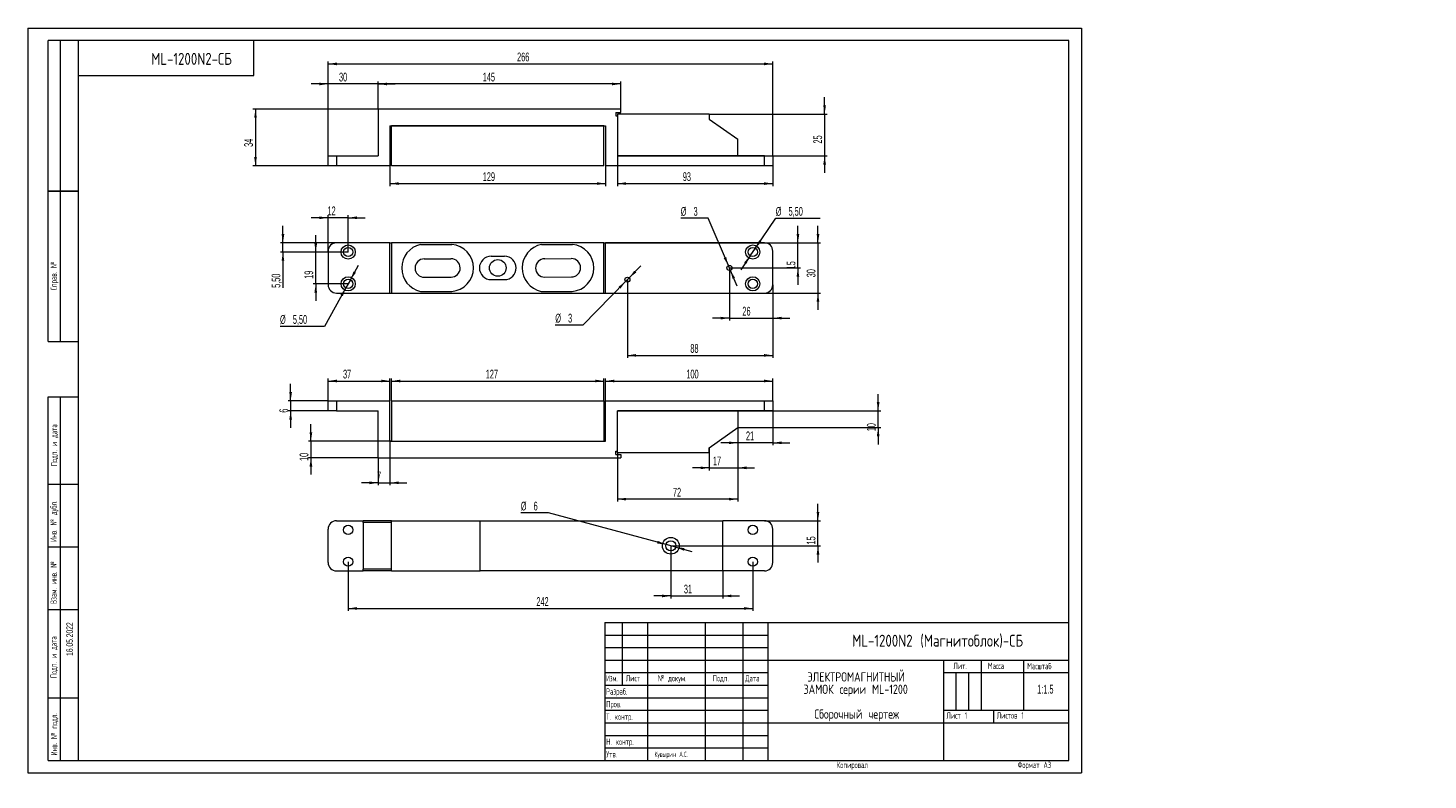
# Model space of a CAD drawing. Header units: millimetres. Extents: x 0 to 558, y -3 to 297.
import ezdxf

# ---------------------------------------------------------------- set-up
doc = ezdxf.new("R2010")
doc.units = ezdxf.units.MM
doc.layers.add('ОСЕВЫЕ', color=7, linetype='Continuous')
doc.styles.add('SLDTEXTSTYLE0', font='TXT', dxfattribs={"width": 0.605})
doc.styles.add('SLDTEXTSTYLE1', font='TXT', dxfattribs={"width": 0.605, "bigfont": 'bigfont'})
doc.styles.add('SLDTEXTSTYLE2', font='TXT', dxfattribs={"width": 0.55152, "bigfont": 'bigfont'})
doc.styles.add('SLDTEXTSTYLE3', font='TXT', dxfattribs={"width": 0.75, "bigfont": 'bigfont'})
doc.styles.add('SLDTEXTSTYLE4', font='TXT', dxfattribs={"width": 0.604971})
doc.dimstyles.new('SLDDIMSTYLE0', dxfattribs={"dimtxt": 3.5, "dimasz": 3.5, "dimexe": 0, "dimexo": 0.0625, "dimgap": 0.875, "dimtad": 2, "dimlfac": 1.5, "dimrnd": 1e-09, "dimzin": 12, "dimdsep": 46, "dimtxsty": 'SLDTEXTSTYLE0', "dimsah": 1, "dimcen": 0.09, "dimadec": 0, "dimazin": 3, "dimtfac": 1, "dimtdec": 3, "dimtmove": 0, "dimatfit": 0, "dimfxl": 0, "dimfrac": 2, "dimtolj": 1, "dimtzin": 12, "dimarcsym": 0})
doc.dimstyles.new('SLDDIMSTYLE1', dxfattribs={"dimtxt": 3.5, "dimasz": 3.5, "dimexe": 0, "dimexo": 0.0625, "dimgap": 0.875, "dimtad": 0, "dimtih": 1, "dimtoh": 1, "dimlfac": 1.5, "dimrnd": 1e-09, "dimzin": 12, "dimdsep": 46, "dimtxsty": 'SLDTEXTSTYLE0', "dimsah": 1, "dimcen": 0, "dimadec": 0, "dimazin": 3, "dimtfac": 1, "dimtdec": 3, "dimtmove": 0, "dimatfit": 3, "dimfxl": 0, "dimfrac": 2, "dimtolj": 1, "dimtzin": 12, "dimarcsym": 0})
doc.dimstyles.new('SLDDIMSTYLE2', dxfattribs={"dimtxt": 3.5, "dimasz": 3.5, "dimexe": 0, "dimexo": 0.0625, "dimgap": 0.875, "dimtad": 2, "dimlfac": 1.5, "dimrnd": 1e-09, "dimzin": 12, "dimdsep": 46, "dimtxsty": 'SLDTEXTSTYLE0', "dimsah": 1, "dimcen": 0.09, "dimadec": 0, "dimazin": 3, "dimtfac": 1, "dimtdec": 3, "dimtofl": 0, "dimtmove": 0, "dimatfit": 3, "dimfxl": 0, "dimfrac": 2, "dimtolj": 1, "dimtzin": 12, "dimarcsym": 0})

# ---------------------------------------------------------------- blocks, each defined once
blk = doc.blocks.new('SW_NOTE_0')
at = {"color": 0, "linetype": 'Continuous', "lineweight": 0, "attachment_point": 2, "style": 'SLDTEXTSTYLE3'}
for s, insert, char_height in [('\\M+1845E\\M+1844C\\M+18445\\M+1844B\\M+18453\\M+18451\\M+1844F\\M+1844D\\M+18440\\M+18443\\M+1844E\\M+18449\\M+18453\\M+1844E\\M+1845C\\M+1844A', (25.87, 4.77), 3.70417), ('\\M+18448\\M+18440\\M+1844D\\M+1844F\\M+1844B \\M+18483\\M+18475\\M+18482\\M+18479\\M+18479 ML-1200', (25.7, -0.16), 3.7042), ('\\M+18452\\M+18471\\M+18480\\M+18482\\M+18480\\M+18489\\M+1847E\\M+1848D\\M+1847A \\M+18489\\M+18475\\M+18482\\M+18484\\M+18475\\M+18477', (26.1, -10.04), 3.70417)]:
    blk.add_mtext(s, dxfattribs=dict(at, insert=insert, char_height=char_height))
blk = doc.blocks.new('_D')
at = {"color": 7, "linetype": 'Continuous', "lineweight": 0}
for p, q in [((119.65, 221.34), (112.92, 221.34)), ((119.65, 208.02), (119.65, 222.34)), ((127.65, 221.34), (119.65, 221.34)), ((127.65, 207.69), (127.65, 222.34)), ((127.65, 221.34), (134.39, 221.34))]:
    blk.add_line(p, q, dxfattribs=at)
for points in [[(119.65, 221.34), (116.15, 221.88), (116.15, 220.8)], [(127.65, 221.34), (131.15, 220.8), (131.15, 221.88)]]:
    blk.add_solid(points, dxfattribs=at)
at = {"color": 7, "linetype": 'Continuous', "lineweight": 0, "insert": (119.42, 225.85, -11.27), "char_height": 3.5, "attachment_point": 1, "style": 'SLDTEXTSTYLE0'}
blk.add_mtext('12', dxfattribs=at)
blk = doc.blocks.new('_D_1')
at = {"color": 7, "linetype": 'Continuous', "lineweight": 0}
for p, q in [((101.65, 211.34), (101.65, 218.07)), ((122.98, 211.34), (100.65, 211.34)), ((127.64, 207.68), (100.65, 207.68)), ((101.65, 207.68), (101.65, 211.34)), ((101.65, 207.68), (101.65, 193.4))]:
    blk.add_line(p, q, dxfattribs=at)
for points in [[(101.65, 211.34), (102.19, 214.84), (101.12, 214.84)], [(101.65, 207.68), (101.12, 204.18), (102.19, 204.18)]]:
    blk.add_solid(points, dxfattribs=at)
at = {"color": 7, "linetype": 'Continuous', "lineweight": 0, "insert": (97.14, 193.4, -11.27), "char_height": 3.5, "attachment_point": 1, "rotation": 90, "style": 'SLDTEXTSTYLE0'}
blk.add_mtext('5,50', dxfattribs=at)
blk = doc.blocks.new('_D_2')
at = {"color": 7, "linetype": 'Continuous', "lineweight": 0}
for p, q in [((114.73, 207.68), (114.73, 214.41)), ((127.64, 207.68), (113.73, 207.68)), ((114.73, 195.01), (114.73, 207.68)), ((127.64, 195.01), (113.73, 195.01)), ((114.73, 195.01), (114.73, 188.28))]:
    blk.add_line(p, q, dxfattribs=at)
for points in [[(114.73, 207.68), (115.27, 211.18), (114.19, 211.18)], [(114.73, 195.01), (114.19, 191.51), (115.27, 191.51)]]:
    blk.add_solid(points, dxfattribs=at)
at = {"color": 7, "linetype": 'Continuous', "lineweight": 0, "insert": (110.22, 197, -11.27), "char_height": 3.5, "attachment_point": 1, "rotation": 90, "style": 'SLDTEXTSTYLE0'}
blk.add_mtext('19', dxfattribs=at)
blk = doc.blocks.new('_D_3')
at = {"color": 7, "linetype": 'Continuous', "lineweight": 0}
for p, q in [((314.99, 211.34), (314.99, 218.07)), ((229.67, 211.34), (315.99, 211.34)), ((314.99, 211.34), (314.99, 191.34)), ((229.67, 191.34), (315.99, 191.34)), ((314.99, 191.34), (314.99, 184.61))]:
    blk.add_line(p, q, dxfattribs=at)
for points in [[(314.99, 211.34), (315.53, 214.84), (314.45, 214.84)], [(314.99, 191.34), (314.45, 187.84), (315.53, 187.84)]]:
    blk.add_solid(points, dxfattribs=at)
at = {"color": 7, "linetype": 'Continuous', "lineweight": 0, "insert": (310.48, 197.61, -11.27), "char_height": 3.5, "attachment_point": 1, "rotation": 90, "style": 'SLDTEXTSTYLE0'}
blk.add_mtext('30', dxfattribs=at)
blk = doc.blocks.new('_D_4')
at = {"color": 7, "linetype": 'Continuous', "lineweight": 0}
for p, q in [((128.55, 196.61), (131.83, 202.48)), ((128.55, 196.61), (126.76, 193.41)), ((126.76, 193.41), (118.16, 178.03)), ((118.16, 178.03), (100.49, 178.03))]:
    blk.add_line(p, q, dxfattribs=at)
for points in [[(128.55, 196.61), (130.73, 199.4), (129.79, 199.93)], [(126.76, 193.41), (124.58, 190.62), (125.52, 190.09)]]:
    blk.add_solid(points, dxfattribs=at)
at = {"color": 7, "linetype": 'Continuous', "lineweight": 0, "char_height": 3.5, "attachment_point": 1, "style": 'SLDTEXTSTYLE0'}
for s, insert in [('%%c', (100.49, 182.54, -11.27)), ('5,50', (105.6, 182.55, -11.27))]:
    blk.add_mtext(s, dxfattribs=dict(at, insert=insert))
blk = doc.blocks.new('_D_5')
at = {"color": 7, "linetype": 'Continuous', "lineweight": 0}
for p, q in [((279.65, 201.33), (279.65, 180.34)), ((296.99, 194.67), (296.99, 180.34)), ((279.65, 181.34), (272.92, 181.34)), ((279.65, 181.34), (296.99, 181.34)), ((296.99, 181.34), (303.72, 181.34))]:
    blk.add_line(p, q, dxfattribs=at)
for points in [[(279.65, 181.34), (276.15, 181.88), (276.15, 180.8)], [(296.99, 181.34), (300.49, 180.8), (300.49, 181.88)]]:
    blk.add_solid(points, dxfattribs=at)
at = {"color": 7, "linetype": 'Continuous', "lineweight": 0, "insert": (284.85, 185.85, -11.27), "char_height": 3.5, "attachment_point": 1, "style": 'SLDTEXTSTYLE0'}
blk.add_mtext('26', dxfattribs=at)
blk = doc.blocks.new('_D_6')
at = {"color": 7, "linetype": 'Continuous', "lineweight": 0}
for p, q in [((306.99, 211.34), (306.99, 218.07)), ((293.66, 211.34), (307.99, 211.34)), ((306.99, 201.34), (306.99, 211.34)), ((279.66, 201.34), (307.99, 201.34)), ((306.99, 201.34), (306.99, 194.61))]:
    blk.add_line(p, q, dxfattribs=at)
for points in [[(306.99, 211.34), (307.53, 214.84), (306.45, 214.84)], [(306.99, 201.34), (306.45, 197.84), (307.53, 197.84)]]:
    blk.add_solid(points, dxfattribs=at)
at = {"color": 7, "linetype": 'Continuous', "lineweight": 0, "insert": (302.48, 200.78, -11.27), "char_height": 3.5, "attachment_point": 1, "rotation": 90, "style": 'SLDTEXTSTYLE0'}
blk.add_mtext('15', dxfattribs=at)
blk = doc.blocks.new('_D_7')
at = {"color": 7, "linetype": 'Continuous', "lineweight": 0}
for p, q in [((290.02, 209.19), (298.15, 221.13)), ((298.15, 221.13), (315.82, 221.13)), ((287.96, 206.16), (290.02, 209.19)), ((287.96, 206.16), (284.17, 200.6))]:
    blk.add_line(p, q, dxfattribs=at)
for points in [[(290.02, 209.19), (292.44, 211.78), (291.55, 212.39)], [(287.96, 206.16), (285.54, 203.57), (286.43, 202.96)]]:
    blk.add_solid(points, dxfattribs=at)
at = {"color": 7, "linetype": 'Continuous', "lineweight": 0, "char_height": 3.5, "attachment_point": 1, "style": 'SLDTEXTSTYLE0'}
for s, insert in [('%%c', (298.15, 225.64, -11.27)), ('5,50', (303.26, 225.65, -11.27))]:
    blk.add_mtext(s, dxfattribs=dict(at, insert=insert))
blk = doc.blocks.new('_D_8')
at = {"color": 7, "linetype": 'Continuous', "lineweight": 0}
for p, q in [((271.26, 221.13), (260.27, 221.13)), ((279.26, 202.26), (271.26, 221.13)), ((280.04, 200.42), (279.26, 202.26)), ((280.04, 200.42), (282.67, 194.23))]:
    blk.add_line(p, q, dxfattribs=at)
for points in [[(279.26, 202.26), (278.39, 205.69), (277.4, 205.27)], [(280.04, 200.42), (280.92, 196.99), (281.91, 197.41)]]:
    blk.add_solid(points, dxfattribs=at)
at = {"color": 7, "linetype": 'Continuous', "lineweight": 0, "char_height": 3.5, "attachment_point": 1, "style": 'SLDTEXTSTYLE0'}
for s, insert in [('%%c', (260.27, 225.64, -11.27)), ('3', (265.38, 225.65, -11.27))]:
    blk.add_mtext(s, dxfattribs=dict(at, insert=insert))
blk = doc.blocks.new('_D_9')
at = {"color": 7, "linetype": 'Continuous', "lineweight": 0}
for p, q in [((238.99, 196.67), (238.99, 165.49)), ((296.99, 194.67), (296.99, 165.49)), ((238.99, 166.49), (296.99, 166.49))]:
    blk.add_line(p, q, dxfattribs=at)
for points in [[(238.99, 166.49), (242.49, 165.95), (242.49, 167.02)], [(296.99, 166.49), (293.49, 167.02), (293.49, 165.95)]]:
    blk.add_solid(points, dxfattribs=at)
at = {"color": 7, "linetype": 'Continuous', "lineweight": 0, "insert": (264.1, 171, -11.27), "char_height": 3.5, "attachment_point": 1, "style": 'SLDTEXTSTYLE0'}
blk.add_mtext('88', dxfattribs=at)
blk = doc.blocks.new('_D_10')
at = {"color": 7, "linetype": 'Continuous', "lineweight": 0}
for p, q in [((239.69, 197.39), (244.4, 202.19)), ((238.29, 195.96), (221.23, 178.57)), ((239.69, 197.39), (238.29, 195.96)), ((221.23, 178.57), (210.25, 178.57))]:
    blk.add_line(p, q, dxfattribs=at)
for points in [[(238.29, 195.96), (235.45, 193.84), (236.22, 193.09)], [(239.69, 197.39), (242.52, 199.51), (241.75, 200.26)]]:
    blk.add_solid(points, dxfattribs=at)
at = {"color": 7, "linetype": 'Continuous', "lineweight": 0, "char_height": 3.5, "attachment_point": 1, "style": 'SLDTEXTSTYLE0'}
for s, insert in [('%%c', (210.25, 183.08, -11.27)), ('3', (215.35, 183.09, -11.27))]:
    blk.add_mtext(s, dxfattribs=dict(at, insert=insert))
blk = doc.blocks.new('_D_11')
at = {"color": 7, "linetype": 'Continuous', "lineweight": 0}
for p, q in [((119.65, 246.04), (119.65, 283.69)), ((119.65, 282.69), (296.99, 282.69)), ((296.99, 246.04), (296.99, 283.69))]:
    blk.add_line(p, q, dxfattribs=at)
for points in [[(119.65, 282.69), (123.15, 282.15), (123.15, 283.23)], [(296.99, 282.69), (293.49, 283.23), (293.49, 282.15)]]:
    blk.add_solid(points, dxfattribs=at)
at = {"color": 7, "linetype": 'Continuous', "lineweight": 0, "insert": (195.02, 287.2, 0.31), "char_height": 3.5, "attachment_point": 1, "style": 'SLDTEXTSTYLE0'}
blk.add_mtext('266', dxfattribs=at)
blk = doc.blocks.new('_D_12')
at = {"color": 7, "linetype": 'Continuous', "lineweight": 0}
for p, q in [((119.65, 274.69), (112.92, 274.69)), ((119.65, 246.04), (119.65, 275.69)), ((139.65, 274.69), (119.65, 274.69)), ((139.65, 264.7), (139.65, 275.69)), ((139.65, 274.69), (146.39, 274.69))]:
    blk.add_line(p, q, dxfattribs=at)
for points in [[(119.65, 274.69), (116.15, 275.23), (116.15, 274.15)], [(139.65, 274.69), (143.15, 274.15), (143.15, 275.23)]]:
    blk.add_solid(points, dxfattribs=at)
at = {"color": 7, "linetype": 'Continuous', "lineweight": 0, "insert": (124.01, 279.2, 0.31), "char_height": 3.5, "attachment_point": 1, "style": 'SLDTEXTSTYLE0'}
blk.add_mtext('30', dxfattribs=at)
blk = doc.blocks.new('_D_13')
at = {"color": 7, "linetype": 'Continuous', "lineweight": 0}
for p, q in [((139.65, 264.7), (139.65, 275.69)), ((236.32, 274.69), (139.65, 274.69)), ((236.32, 264.7), (236.32, 275.69))]:
    blk.add_line(p, q, dxfattribs=at)
for points in [[(139.65, 274.69), (143.15, 274.15), (143.15, 275.23)], [(236.32, 274.69), (232.82, 275.23), (232.82, 274.15)]]:
    blk.add_solid(points, dxfattribs=at)
at = {"color": 7, "linetype": 'Continuous', "lineweight": 0, "insert": (181.33, 279.2, 0.31), "char_height": 3.5, "attachment_point": 1, "style": 'SLDTEXTSTYLE0'}
blk.add_mtext('145', dxfattribs=at)
blk = doc.blocks.new('_D_14')
at = {"color": 7, "linetype": 'Continuous', "lineweight": 0}
for p, q in [((234.99, 246.02), (234.99, 233.97)), ((296.99, 242.02), (296.99, 233.97)), ((234.99, 234.97), (296.99, 234.97))]:
    blk.add_line(p, q, dxfattribs=at)
for points in [[(234.99, 234.97), (238.49, 234.44), (238.49, 235.51)], [(296.99, 234.97), (293.49, 235.51), (293.49, 234.44)]]:
    blk.add_solid(points, dxfattribs=at)
at = {"color": 7, "linetype": 'Continuous', "lineweight": 0, "insert": (261.09, 239.49, 0.31), "char_height": 3.5, "attachment_point": 1, "style": 'SLDTEXTSTYLE0'}
blk.add_mtext('93', dxfattribs=at)
blk = doc.blocks.new('_D_15')
at = {"color": 7, "linetype": 'Continuous', "lineweight": 0}
for p, q in [((317.63, 262.69), (317.63, 269.42)), ((271.66, 262.69), (318.63, 262.69)), ((317.63, 262.69), (317.63, 246.03)), ((283, 246.03), (318.63, 246.03)), ((317.63, 246.03), (317.63, 239.3))]:
    blk.add_line(p, q, dxfattribs=at)
for points in [[(317.63, 262.69), (318.17, 266.19), (317.09, 266.19)], [(317.63, 246.03), (317.09, 242.53), (318.17, 242.53)]]:
    blk.add_solid(points, dxfattribs=at)
at = {"color": 7, "linetype": 'Continuous', "lineweight": 0, "insert": (313.12, 250.93, 0.31), "char_height": 3.5, "attachment_point": 1, "rotation": 90, "style": 'SLDTEXTSTYLE0'}
blk.add_mtext('25', dxfattribs=at)
blk = doc.blocks.new('_D_16')
at = {"color": 7, "linetype": 'Continuous', "lineweight": 0}
for p, q in [((144.32, 242.02), (144.32, 233.97)), ((230.32, 242.02), (230.32, 233.97)), ((144.32, 234.97), (230.32, 234.97))]:
    blk.add_line(p, q, dxfattribs=at)
for points in [[(144.32, 234.97), (147.82, 234.44), (147.82, 235.51)], [(230.32, 234.97), (226.82, 235.51), (226.82, 234.44)]]:
    blk.add_solid(points, dxfattribs=at)
at = {"color": 7, "linetype": 'Continuous', "lineweight": 0, "insert": (181.33, 239.49, 0.31), "char_height": 3.5, "attachment_point": 1, "style": 'SLDTEXTSTYLE0'}
blk.add_mtext('129', dxfattribs=at)
blk = doc.blocks.new('_D_17')
at = {"color": 7, "linetype": 'Continuous', "lineweight": 0}
for p, q in [((139.64, 264.69), (89.71, 264.69)), ((90.71, 264.69), (90.71, 242.03)), ((119.64, 242.03), (89.71, 242.03))]:
    blk.add_line(p, q, dxfattribs=at)
for points in [[(90.71, 264.69), (90.17, 261.19), (91.25, 261.19)], [(90.71, 242.03), (91.25, 245.53), (90.17, 245.53)]]:
    blk.add_solid(points, dxfattribs=at)
at = {"color": 7, "linetype": 'Continuous', "lineweight": 0, "insert": (86.2, 249.6, 0.31), "char_height": 3.5, "attachment_point": 1, "rotation": 90, "style": 'SLDTEXTSTYLE0'}
blk.add_mtext('34', dxfattribs=at)
blk = doc.blocks.new('_D_18')
at = {"color": 7, "linetype": 'Continuous', "lineweight": 0}
for p, q in [((104.72, 148.35), (104.72, 155.08)), ((119.64, 148.35), (103.72, 148.35)), ((104.72, 148.35), (104.72, 144.35)), ((119.64, 144.35), (103.72, 144.35)), ((104.72, 144.35), (104.72, 137.61))]:
    blk.add_line(p, q, dxfattribs=at)
for points in [[(104.72, 148.35), (105.26, 151.85), (104.18, 151.85)], [(104.72, 144.35), (104.18, 140.85), (105.26, 140.85)]]:
    blk.add_solid(points, dxfattribs=at)
at = {"color": 7, "linetype": 'Continuous', "lineweight": 0, "insert": (100.21, 143.65, -0.18), "char_height": 3.5, "attachment_point": 1, "rotation": 90, "style": 'SLDTEXTSTYLE0'}
blk.add_mtext('6', dxfattribs=at)
blk = doc.blocks.new('_D_19')
at = {"color": 7, "linetype": 'Continuous', "lineweight": 0}
for p, q in [((144.32, 132.34), (144.32, 114.68)), ((139.65, 125.67), (139.65, 114.68)), ((139.65, 115.68), (132.92, 115.68)), ((139.65, 115.68), (144.32, 115.68)), ((144.32, 115.68), (151.05, 115.68))]:
    blk.add_line(p, q, dxfattribs=at)
for points in [[(139.65, 115.68), (136.15, 116.22), (136.15, 115.14)], [(144.32, 115.68), (147.82, 115.14), (147.82, 116.22)]]:
    blk.add_solid(points, dxfattribs=at)
at = {"color": 7, "linetype": 'Continuous', "lineweight": 0, "insert": (139.19, 120.19, -0.18), "char_height": 3.5, "attachment_point": 1, "style": 'SLDTEXTSTYLE0'}
blk.add_mtext('7', dxfattribs=at)
blk = doc.blocks.new('_D_20')
at = {"color": 7, "linetype": 'Continuous', "lineweight": 0}
for p, q in [((112.81, 132.35), (112.81, 139.08)), ((144.98, 132.35), (111.81, 132.35)), ((112.81, 132.35), (112.81, 125.68)), ((139.64, 125.68), (111.81, 125.68)), ((112.81, 125.68), (112.81, 118.95))]:
    blk.add_line(p, q, dxfattribs=at)
for points in [[(112.81, 132.35), (113.35, 135.85), (112.27, 135.85)], [(112.81, 125.68), (112.27, 122.18), (113.35, 122.18)]]:
    blk.add_solid(points, dxfattribs=at)
at = {"color": 7, "linetype": 'Continuous', "lineweight": 0, "insert": (108.3, 124.39, -0.18), "char_height": 3.5, "attachment_point": 1, "rotation": 90, "style": 'SLDTEXTSTYLE0'}
blk.add_mtext('10', dxfattribs=at)
blk = doc.blocks.new('_D_21')
at = {"color": 7, "linetype": 'Continuous', "lineweight": 0}
for p, q in [((144.99, 148.36), (144.99, 157.27)), ((229.66, 148.36), (229.66, 157.27)), ((144.99, 156.27), (229.66, 156.27))]:
    blk.add_line(p, q, dxfattribs=at)
for points in [[(144.99, 156.27), (148.49, 155.73), (148.49, 156.81)], [(229.66, 156.27), (226.16, 156.81), (226.16, 155.73)]]:
    blk.add_solid(points, dxfattribs=at)
at = {"color": 7, "linetype": 'Continuous', "lineweight": 0, "insert": (182.53, 160.78, -0.18), "char_height": 3.5, "attachment_point": 1, "style": 'SLDTEXTSTYLE0'}
blk.add_mtext('127', dxfattribs=at)
blk = doc.blocks.new('_D_22')
at = {"color": 7, "linetype": 'Continuous', "lineweight": 0}
for p, q in [((282.99, 137.67), (282.99, 108.17)), ((234.99, 127.67), (234.99, 108.17)), ((282.99, 109.17), (234.99, 109.17))]:
    blk.add_line(p, q, dxfattribs=at)
for points in [[(234.99, 109.17), (238.49, 108.63), (238.49, 109.71)], [(282.99, 109.17), (279.49, 109.71), (279.49, 108.63)]]:
    blk.add_solid(points, dxfattribs=at)
at = {"color": 7, "linetype": 'Continuous', "lineweight": 0, "insert": (257.17, 113.68, -0.18), "char_height": 3.5, "attachment_point": 1, "style": 'SLDTEXTSTYLE0'}
blk.add_mtext('72', dxfattribs=at)
blk = doc.blocks.new('_D_23')
at = {"color": 7, "linetype": 'Continuous', "lineweight": 0}
for p, q in [((338.99, 144.35), (338.99, 151.08)), ((283, 144.35), (339.99, 144.35)), ((338.99, 137.68), (338.99, 144.35)), ((283, 137.68), (339.99, 137.68)), ((338.99, 137.68), (338.99, 130.95))]:
    blk.add_line(p, q, dxfattribs=at)
for points in [[(338.99, 144.35), (339.53, 147.85), (338.45, 147.85)], [(338.99, 137.68), (338.45, 134.18), (339.53, 134.18)]]:
    blk.add_solid(points, dxfattribs=at)
at = {"color": 7, "linetype": 'Continuous', "lineweight": 0, "insert": (334.48, 136.22, -0.18), "char_height": 3.5, "attachment_point": 1, "rotation": 90, "style": 'SLDTEXTSTYLE0'}
blk.add_mtext('10', dxfattribs=at)
blk = doc.blocks.new('_D_24')
at = {"color": 7, "linetype": 'Continuous', "lineweight": 0}
for p, q in [((282.99, 137.67), (282.99, 120.65)), ((271.65, 129.67), (271.65, 120.65)), ((271.65, 121.65), (264.92, 121.65)), ((271.65, 121.65), (282.99, 121.65)), ((282.99, 121.65), (289.72, 121.65))]:
    blk.add_line(p, q, dxfattribs=at)
for points in [[(271.65, 121.65), (268.15, 122.19), (268.15, 121.11)], [(282.99, 121.65), (286.49, 121.11), (286.49, 122.19)]]:
    blk.add_solid(points, dxfattribs=at)
at = {"color": 7, "linetype": 'Continuous', "lineweight": 0, "insert": (273.11, 126.16, -0.18), "char_height": 3.5, "attachment_point": 1, "style": 'SLDTEXTSTYLE0'}
blk.add_mtext('17', dxfattribs=at)
blk = doc.blocks.new('_D_25')
at = {"color": 7, "linetype": 'Continuous', "lineweight": 0}
for p, q in [((230.32, 148.36), (230.32, 157.27)), ((296.99, 148.36), (296.99, 157.27)), ((230.32, 156.27), (296.99, 156.27))]:
    blk.add_line(p, q, dxfattribs=at)
for points in [[(230.32, 156.27), (233.82, 155.73), (233.82, 156.81)], [(296.99, 156.27), (293.49, 156.81), (293.49, 155.73)]]:
    blk.add_solid(points, dxfattribs=at)
at = {"color": 7, "linetype": 'Continuous', "lineweight": 0, "insert": (262.51, 160.78, -0.18), "char_height": 3.5, "attachment_point": 1, "style": 'SLDTEXTSTYLE0'}
blk.add_mtext('100', dxfattribs=at)
blk = doc.blocks.new('_D_26')
at = {"color": 7, "linetype": 'Continuous', "lineweight": 0}
for p, q in [((119.65, 148.36), (119.65, 157.27)), ((144.32, 148.36), (144.32, 157.27)), ((119.65, 156.27), (144.32, 156.27))]:
    blk.add_line(p, q, dxfattribs=at)
for points in [[(119.65, 156.27), (123.15, 155.73), (123.15, 156.81)], [(144.32, 156.27), (140.82, 156.81), (140.82, 155.73)]]:
    blk.add_solid(points, dxfattribs=at)
at = {"color": 7, "linetype": 'Continuous', "lineweight": 0, "insert": (125.61, 160.78, -0.18), "char_height": 3.5, "attachment_point": 1, "style": 'SLDTEXTSTYLE0'}
blk.add_mtext('37', dxfattribs=at)
blk = doc.blocks.new('_D_27')
at = {"color": 7, "linetype": 'Continuous', "lineweight": 0}
for p, q in [((296.99, 144.34), (296.99, 130.63)), ((282.99, 137.67), (282.99, 130.63)), ((282.99, 131.63), (276.26, 131.63)), ((296.99, 131.63), (282.99, 131.63)), ((296.99, 131.63), (303.72, 131.63))]:
    blk.add_line(p, q, dxfattribs=at)
for points in [[(282.99, 131.63), (279.49, 132.16), (279.49, 131.09)], [(296.99, 131.63), (300.49, 131.09), (300.49, 132.16)]]:
    blk.add_solid(points, dxfattribs=at)
at = {"color": 7, "linetype": 'Continuous', "lineweight": 0, "insert": (286.27, 136.14, -0.18), "char_height": 3.5, "attachment_point": 1, "style": 'SLDTEXTSTYLE0'}
blk.add_mtext('21', dxfattribs=at)
blk = doc.blocks.new('_D_28')
at = {"color": 7, "linetype": 'Continuous', "lineweight": 0}
for p, q in [((256.32, 90.57), (256.32, 69.58)), ((276.99, 80.57), (276.99, 69.58)), ((256.32, 70.58), (249.59, 70.58)), ((256.32, 70.58), (276.99, 70.58)), ((276.99, 70.58), (283.72, 70.58))]:
    blk.add_line(p, q, dxfattribs=at)
for points in [[(256.32, 70.58), (252.82, 71.12), (252.82, 70.04)], [(276.99, 70.58), (280.49, 70.04), (280.49, 71.12)]]:
    blk.add_solid(points, dxfattribs=at)
at = {"color": 7, "linetype": 'Continuous', "lineweight": 0, "insert": (261.53, 75.09, 11.4), "char_height": 3.5, "attachment_point": 1, "style": 'SLDTEXTSTYLE0'}
blk.add_mtext('31', dxfattribs=at)
blk = doc.blocks.new('_D_29')
at = {"color": 7, "linetype": 'Continuous', "lineweight": 0}
for p, q in [((314.99, 100.58), (314.99, 107.31)), ((293.66, 100.58), (315.99, 100.58)), ((314.99, 90.58), (314.99, 100.58)), ((256.33, 90.58), (315.99, 90.58)), ((314.99, 90.58), (314.99, 83.85))]:
    blk.add_line(p, q, dxfattribs=at)
for points in [[(314.99, 100.58), (315.53, 104.08), (314.45, 104.08)], [(314.99, 90.58), (314.45, 87.08), (315.53, 87.08)]]:
    blk.add_solid(points, dxfattribs=at)
at = {"color": 7, "linetype": 'Continuous', "lineweight": 0, "insert": (310.48, 91.07, 11.4), "char_height": 3.5, "attachment_point": 1, "rotation": 90, "style": 'SLDTEXTSTYLE0'}
blk.add_mtext('15', dxfattribs=at)
blk = doc.blocks.new('_D_30')
at = {"color": 7, "linetype": 'Continuous', "lineweight": 0}
for p, q in [((207.49, 103.65), (196.5, 103.65)), ((254.39, 91.09), (207.49, 103.65)), ((258.25, 90.06), (254.39, 91.09)), ((258.25, 90.06), (264.75, 88.32))]:
    blk.add_line(p, q, dxfattribs=at)
for points in [[(254.39, 91.09), (251.15, 92.52), (250.87, 91.48)], [(258.25, 90.06), (261.49, 88.63), (261.77, 89.67)]]:
    blk.add_solid(points, dxfattribs=at)
at = {"color": 7, "linetype": 'Continuous', "lineweight": 0, "char_height": 3.5, "attachment_point": 1, "style": 'SLDTEXTSTYLE0'}
for s, insert in [('%%c', (196.5, 108.16, 11.4)), ('6', (201.61, 108.17, 11.4))]:
    blk.add_mtext(s, dxfattribs=dict(at, insert=insert))
blk = doc.blocks.new('_D_31')
at = {"color": 7, "linetype": 'Continuous', "lineweight": 0}
for p, q in [((127.65, 84.23), (127.65, 64.59)), ((288.99, 84.23), (288.99, 64.59)), ((127.65, 65.59), (288.99, 65.59))]:
    blk.add_line(p, q, dxfattribs=at)
for points in [[(127.65, 65.59), (131.15, 65.05), (131.15, 66.13)], [(288.99, 65.59), (285.49, 66.13), (285.49, 65.05)]]:
    blk.add_solid(points, dxfattribs=at)
at = {"color": 7, "linetype": 'Continuous', "lineweight": 0, "insert": (202.71, 70.1, 11.4), "char_height": 3.5, "attachment_point": 1, "style": 'SLDTEXTSTYLE0'}
blk.add_mtext('242', dxfattribs=at)

msp = doc.modelspace()

# ---------------------------------------------------------------- linework, layer by layer
at = {"color": 7, "linetype": 'Continuous', "lineweight": 15}
for p, q in [((8, 172), (8, 292)), ((20, 292), (8, 292)), ((8, 172), (8, 292)), ((13, 172), (13, 292)), ((13, 172), (13, 292)), ((20, 292), (20, 5)), ((415, 292), (20, 292)), ((20, 292), (20, 5)), ((90, 278), (90, 292)), ((415, 5), (415, 292)), ((20, 278), (90, 278)), ((139.6544, 264.693), (139.6544, 246.0263)), ((236.321, 264.693), (139.6544, 264.693)), ((234.321, 263.3597), (234.321, 262.0263)), ((234.321, 263.3597), (236.321, 263.3597)), ((234.9877, 262.693), (234.9877, 246.0263)), ((271.6544, 262.693), (234.9877, 262.693)), ((236.321, 263.3597), (236.321, 264.693)), ((271.6544, 262.693), (271.6544, 260.693)), ((144.321, 258.0263), (144.321, 242.0263)), ((144.321, 258.0263), (230.321, 258.0263)), ((229.6606, 258.0263), (144.994, 258.0263)), ((144.994, 242.0263), (144.994, 258.0263)), ((229.6606, 242.0263), (229.6606, 258.0263)), ((230.321, 258.0263), (230.321, 242.0263)), ((234.321, 262.0263), (234.9877, 262.0263)), ((234.9877, 262.0263), (234.9877, 246.0263)), ((271.6544, 260.693), (282.9877, 252.693)), ((282.9877, 246.0263), (282.9877, 252.693)), ((119.6544, 242.0263), (119.6544, 246.0263)), ((119.6544, 246.0263), (122.9877, 246.0263)), ((122.9877, 246.0263), (122.9877, 242.0263)), ((122.9877, 246.0263), (139.6544, 246.0263)), ((234.9877, 246.0263), (282.9877, 246.0263)), ((293.6544, 246.0263), (234.9877, 246.0263)), ((293.6544, 242.0263), (293.6544, 246.0263)), ((293.6544, 246.0263), (296.9877, 246.0263)), ((296.9877, 246.0263), (296.9877, 242.0263)), ((122.9877, 242.0263), (119.6544, 242.0263)), ((144.321, 242.0263), (122.9877, 242.0263)), ((229.6606, 242.0263), (144.994, 242.0263)), ((293.6544, 242.0263), (230.321, 242.0263)), ((296.9877, 242.0263), (293.6544, 242.0263)), ((8, 232), (20, 232)), ((20, 232), (8, 232)), ((119.6544, 208.0085), (119.6544, 194.6751)), ((144.321, 211.3418), (122.9877, 211.3418)), ((144.321, 191.3418), (144.321, 211.3418)), ((144.321, 211.3418), (144.994, 211.3418)), ((144.994, 211.3418), (144.994, 191.3418)), ((229.6606, 211.3418), (144.994, 211.3418)), ((156.5386, 210.6751), (168.9529, 210.6751)), ((204.7124, 210.701), (217.0467, 210.6751)), ((229.6606, 191.3418), (229.6606, 211.3418)), ((229.6606, 211.3418), (230.321, 211.3418)), ((230.321, 191.3418), (230.321, 211.3418)), ((293.6544, 211.3418), (230.321, 211.3418)), ((296.9877, 194.6751), (296.9877, 208.0085)), ((157.9731, 204.948), (168.6399, 205.0084)), ((184.6606, 206.0085), (189.994, 206.0085)), ((206.0207, 205.0084), (216.6394, 205.0699)), ((158.0147, 197.6148), (168.6815, 197.6752)), ((184.6606, 196.6751), (189.994, 196.6751)), ((206.0632, 197.6752), (216.6819, 197.7367)), ((122.9877, 191.3418), (144.321, 191.3418)), ((144.321, 191.3418), (144.994, 191.3418)), ((144.994, 191.3418), (229.6606, 191.3418)), ((156.5386, 192.0085), (168.9529, 192.0085)), ((204.5854, 192.0085), (216.9529, 192.0085)), ((229.6606, 191.3418), (230.321, 191.3418)), ((230.321, 191.3418), (293.6544, 191.3418)), ((8, 172), (20, 172)), ((8, 5), (8, 150)), ((8, 150), (20, 150)), ((13, 5), (13, 150)), ((119.6544, 144.3457), (119.6544, 148.3457)), ((119.6544, 148.3457), (122.9877, 148.3457)), ((122.9877, 148.3457), (122.9877, 144.3457)), ((122.9877, 148.3457), (144.321, 148.3457)), ((144.321, 132.3457), (144.321, 148.3457)), ((144.994, 148.3457), (144.994, 132.3457)), ((144.994, 148.3457), (229.6606, 148.3457)), ((229.6606, 148.3457), (229.6606, 132.3457)), ((230.321, 132.3457), (230.321, 148.3457)), ((230.321, 148.3457), (293.6544, 148.3457)), ((293.6544, 144.3457), (293.6544, 148.3457)), ((293.6544, 148.3457), (296.9877, 148.3457)), ((296.9877, 148.3457), (296.9877, 144.3457)), ((122.9877, 144.3457), (119.6544, 144.3457)), ((122.9877, 144.3457), (139.6544, 144.3457)), ((139.6544, 125.679), (139.6544, 144.3457)), ((234.9877, 127.679), (234.9877, 144.3457)), ((234.9877, 144.3457), (282.9877, 144.3457)), ((234.9877, 128.3457), (234.9877, 144.3457)), ((293.6544, 144.3457), (234.9877, 144.3457)), ((282.9877, 144.3457), (282.9877, 137.679)), ((296.9877, 144.3457), (293.6544, 144.3457)), ((271.6544, 129.679), (282.9877, 137.679)), ((144.321, 132.3457), (230.321, 132.3457)), ((144.994, 132.3457), (229.6606, 132.3457)), ((271.6544, 127.679), (271.6544, 129.679)), ((139.6544, 125.679), (236.321, 125.679)), ((234.321, 128.3457), (234.9877, 128.3457)), ((234.321, 127.0124), (234.321, 128.3457)), ((234.321, 127.0124), (236.321, 127.0124)), ((271.6544, 127.679), (234.9877, 127.679)), ((236.321, 127.0124), (236.321, 125.679)), ((20, 115), (8, 115)), ((122.9877, 100.5766), (133.6544, 100.5766)), ((133.6544, 99.9099), (133.6544, 100.5766)), ((144.9877, 100.5766), (133.6544, 100.5766)), ((144.9877, 100.5766), (180.321, 100.5766)), ((144.9877, 80.5766), (144.9877, 100.5766)), ((180.321, 100.5766), (276.9877, 100.5766)), ((180.321, 80.5766), (180.321, 100.5766)), ((276.9877, 80.5766), (276.9877, 100.5766)), ((293.6544, 100.5766), (276.9877, 100.5766)), ((119.6544, 83.9099), (119.6544, 97.2432)), ((144.9877, 99.9099), (133.6544, 99.9099)), ((133.6544, 99.9099), (133.6544, 81.2432)), ((296.9877, 83.9099), (296.9877, 97.2432)), ((20, 90), (8, 90)), ((122.9877, 80.5766), (133.6544, 80.5766)), ((133.6544, 80.5766), (133.6544, 81.2432)), ((144.9877, 81.2432), (133.6544, 81.2432)), ((144.9877, 80.5766), (133.6544, 80.5766)), ((144.9877, 80.5766), (180.321, 80.5766)), ((276.9877, 80.5766), (180.321, 80.5766)), ((293.6544, 80.5766), (276.9877, 80.5766)), ((20, 65), (8, 65)), ((230, 60), (415, 60)), ((230, 60), (230, 5)), ((237, 35), (237, 60)), ((247, 60), (247, 5)), ((270, 60), (270, 5)), ((285, 60), (285, 5)), ((295, 60), (295, 5)), ((295, 45), (415, 45)), ((365, 45), (365, 5)), ((380, 45), (380, 25)), ((397, 45), (397, 25)), ((230, 40), (295, 40)), ((365, 40), (415, 40)), ((230, 35), (295, 35)), ((8, 30), (20, 30)), ((365, 25), (415, 25)), ((385, 25), (385, 20)), ((295, 20), (415, 20)), ((8, 5), (20, 5)), ((20, 5), (415, 5))]:
    msp.add_line(p, q, dxfattribs=at)
at = {"color": 7, "linetype": 'Continuous', "lineweight": 0}
for p, q in [((230, 55), (295, 55)), ((230, 50), (295, 50)), ((230, 45), (295, 45)), ((370, 40), (370, 25)), ((375, 40), (375, 25)), ((230, 30), (295, 30)), ((230, 25), (295, 25)), ((230, 20), (295, 20)), ((230, 15), (295, 15)), ((230, 10), (295, 10))]:
    msp.add_line(p, q, dxfattribs=at)
at = {"color": 7, "linetype": 'Continuous', "lineweight": 15}
for centre, radius in [((127.6544, 207.6751), 2.8333), ((127.6544, 207.6751), 1.8333), ((288.9877, 207.6751), 2.8333), ((288.9877, 207.6751), 1.8333), ((187.3273, 201.3418), 3.3333), ((279.6544, 201.3418), 1), ((127.6544, 195.0085), 2.8333), ((127.6544, 195.0085), 1.8333), ((238.9877, 196.6751), 1), ((288.9877, 195.0085), 2.8333), ((288.9877, 195.0085), 1.8333), ((127.6544, 96.9099), 1.8333), ((288.9877, 96.9099), 1.8333), ((256.321, 90.5766), 3.3333), ((256.321, 90.5766), 2), ((127.6544, 84.2432), 1.8333), ((288.9877, 84.2432), 1.8333)]:
    msp.add_circle(centre, radius, dxfattribs=at)
for centre, radius, start, end in [((122.9877, 208.0085), 3.3333, 90, 180), ((158.5393, 201.3418), 9.5454, 102.09932, 257.90068), ((168.3048, 201.3418), 9.3558, 273.972207, 86.027793), ((206.5874, 201.3415), 9.5454, 101.32788, 257.893589), ((216.3011, 201.3453), 9.3596, 273.993702, 85.430605), ((293.6544, 208.0085), 3.3333, 0, 90), ((157.9939, 201.2814), 3.6667, 90.32443, 270.32443), ((168.6607, 201.3418), 3.6667, 270.32443, 90.32443), ((184.6606, 201.3418), 4.6667, 90, 270), ((189.994, 201.3418), 4.6667, 270, 90), ((206.0419, 201.3418), 3.6667, 90.332107, 270.332107), ((216.6607, 201.4033), 3.6667, 270.332107, 90.332107), ((122.9877, 194.6751), 3.3333, 180, 270), ((293.6544, 194.6751), 3.3333, 270, 0), ((122.9877, 97.2432), 3.3333, 90, 180), ((293.6544, 97.2432), 3.3333, 0, 90), ((122.9877, 83.9099), 3.3333, 180, 270), ((293.6544, 83.9099), 3.3333, 270, 0)]:
    msp.add_arc(centre, radius, start, end, dxfattribs=at)
at = {"layer": 'ОСЕВЫЕ', "lineweight": 0}
for p, q in [((0, 297), (420, 297)), ((0, 297), (0, 0)), ((420, 297), (420, 0)), ((0, 0), (420, 0))]:
    msp.add_line(p, q, dxfattribs=at)

# ---------------------------------------------------------------- block references
at = {"color": 7, "linetype": 'Continuous', "lineweight": 0}
msp.add_blockref('SW_NOTE_0', (304.3233, 35.3842), dxfattribs=at)

# ---------------------------------------------------------------- texts
for s, insert, char_height, attachment_point, style in [('ML-1200N2-\\M+18452\\M+18441', (65.2153, 287.0778), 4.7625, 2, 'SLDTEXTSTYLE3'), ('ML-1200N2 (\\M+1844D\\M+18470\\M+18473\\M+1847E\\M+18479\\M+18484\\M+18480\\M+18471\\M+1847C\\M+18480\\M+1847B)-\\M+18452\\M+18441', (362.6968, 55.1269), 4.7625, 2, 'SLDTEXTSTYLE3'), ('\\M+18449\\M+18478\\M+1847D.', (230.5388, 39.0023), 2.5, 1, 'SLDTEXTSTYLE2'), ('\\M+1844C\\M+18479\\M+18483\\M+18484', (238.3874, 39.0559), 2.5, 1, 'SLDTEXTSTYLE1'), ('\\M+18782 \\M+18474\\M+18480\\M+1847B\\M+18485\\M+1847D.', (251.1218, 39.0314), 2.5, 1, 'SLDTEXTSTYLE1'), ('\\M+18450\\M+18480\\M+18474\\M+18481.', (273.0399, 39.0278), 2.5, 1, 'SLDTEXTSTYLE1'), ('\\M+18444\\M+18470\\M+18484\\M+18470', (285.9729, 39.0335), 2.5, 1, 'SLDTEXTSTYLE1'), ('\\M+1844C\\M+18479\\M+18484.', (369.0114, 43.9608), 2.5, 1, 'SLDTEXTSTYLE1'), ('\\M+1844D\\M+18470\\M+18483\\M+18483\\M+18470', (382.7638, 43.9608), 2.5, 1, 'SLDTEXTSTYLE1'), ('\\M+1844D\\M+18470\\M+18483\\M+1848A\\M+18484\\M+18470\\M+18471', (398.4256, 43.8629), 2.5, 1, 'SLDTEXTSTYLE1'), ('\\M+18451\\M+18470\\M+18478\\M+18482\\M+18470\\M+18471.', (230.5158, 33.729), 2.5, 1, 'SLDTEXTSTYLE1'), ('1:1.5', (405.6522, 35.152), 3.5, 2, 'SLDTEXTSTYLE0'), ('\\M+18450\\M+18482\\M+18480\\M+18472.', (230.5567, 28.7027), 2.5, 1, 'SLDTEXTSTYLE1'), ('\\M+18453. \\M+1847B\\M+18480\\M+1847E\\M+18484\\M+18482.', (230.5022, 23.7014), 2.5, 1, 'SLDTEXTSTYLE1'), ('\\M+1844C\\M+18479\\M+18483\\M+18484 1', (366.2372, 24.1587), 2.5, 1, 'SLDTEXTSTYLE1'), ('\\M+1844C\\M+18479\\M+18483\\M+18484\\M+18480\\M+18472 1', (386.2978, 24.2045), 2.5, 1, 'SLDTEXTSTYLE1'), ('\\M+1844E. \\M+1847B\\M+18480\\M+1847E\\M+18484\\M+18482.', (230.5644, 13.7182), 2.5, 1, 'SLDTEXTSTYLE1'), ('\\M+18454\\M+18484\\M+18472.', (230.5506, 8.7001), 2.5, 1, 'SLDTEXTSTYLE1'), ('\\M+1844B\\M+18485\\M+18472\\M+1848D\\M+18482\\M+18479\\M+1847E \\M+18440.\\M+18452.', (249.7537, 8.4867), 2.116667, 1, 'SLDTEXTSTYLE1'), ('\\M+1844B\\M+18480\\M+18481\\M+18479\\M+18482\\M+18480\\M+18472\\M+18470\\M+1847C', (322.46, 4.4683), 2.5, 1, 'SLDTEXTSTYLE1'), ('\\M+18455\\M+18480\\M+18482\\M+1847D\\M+18470\\M+18484 \\M+184403', (394.6346, 4.4833), 2.5, 1, 'SLDTEXTSTYLE1')]:
    msp.add_mtext(s, dxfattribs=dict(at, insert=insert, char_height=char_height, attachment_point=attachment_point, style=style))
at = {"color": 7, "linetype": 'Continuous', "lineweight": 0, "attachment_point": 1, "rotation": 90}
for s, insert, char_height, style in [('\\M+18452\\M+18481\\M+18482\\M+18470\\M+18472. \\M+18782', (9.0011, 192.4526), 2.5, 'SLDTEXTSTYLE1'), ('\\M+18450\\M+18480\\M+18474\\M+18481. \\M+18479 \\M+18474\\M+18470\\M+18484\\M+18470', (9.1431, 122.3039), 2.5, 'SLDTEXTSTYLE1'), ('\\M+18449\\M+1847E\\M+18472. \\M+18782 \\M+18474\\M+18485\\M+18471\\M+1847C.', (8.9499, 92.12), 2.5, 'SLDTEXTSTYLE1'), ('\\M+18442\\M+18478\\M+18470\\M+1847D. \\M+18479\\M+1847E\\M+18472. \\M+18782', (8.9744, 67.3996), 2.5, 'SLDTEXTSTYLE1'), ('\\M+18450\\M+18480\\M+18474\\M+18481. \\M+18479 \\M+18474\\M+18470\\M+18484\\M+18470', (8.985, 37.7901), 2.5, 'SLDTEXTSTYLE1'), ('\\M+18449\\M+1847E\\M+18472. \\M+18782 \\M+18481\\M+18480\\M+18474\\M+1847C.', (9.1547, 6.9636), 2.5, 'SLDTEXTSTYLE1'), ('16.05.2022', (15.2608, 46.6809), 2.64583, 'SLDTEXTSTYLE4')]:
    msp.add_mtext(s, dxfattribs=dict(at, insert=insert, char_height=char_height, style=style))

# ---------------------------------------------------------------- dimensions: what is measured, and where the dimension line sits
at = {"color": 7, "linetype": 'Continuous', "lineweight": 0}
for base, p1, p2, dimstyle, picture, middle in [((296.9877, 282.693), (119.6544, 246.0263), (296.9877, 246.0263), 'SLDDIMSTYLE2', '_D_11', (200.6396, 282.693)), ((119.6544, 274.693), (139.6544, 264.693), (119.6544, 246.0263), 'SLDDIMSTYLE0', '_D_12', (128.2833, 274.693)), ((139.6544, 274.693), (236.321, 264.693), (139.6544, 264.693), 'SLDDIMSTYLE2', '_D_13', (186.9429, 274.693)), ((296.9877, 234.9736), (234.9877, 246.0263), (296.9877, 242.0263), 'SLDDIMSTYLE2', '_D_14', (265.3649, 234.9736)), ((119.6544, 221.3418), (127.6544, 207.6751), (119.6544, 208.0085), 'SLDDIMSTYLE0', '_D', (123.6934, 221.3418)), ((296.9877, 181.3418), (279.6544, 201.3418), (296.9877, 194.6751), 'SLDDIMSTYLE0', '_D_5', (289.1263, 181.3418)), ((296.9877, 166.4857), (238.9877, 196.6751), (296.9877, 194.6751), 'SLDDIMSTYLE2', '_D_9', (268.3814, 166.4857)), ((144.321, 156.269), (119.6544, 148.3457), (144.321, 148.3457), 'SLDDIMSTYLE2', '_D_26', (129.8884, 156.269)), ((229.6606, 156.269), (144.994, 148.3457), (229.6606, 148.3457), 'SLDDIMSTYLE2', '_D_21', (188.1443, 156.269)), ((296.9877, 156.269), (230.321, 148.3457), (296.9877, 148.3457), 'SLDDIMSTYLE2', '_D_25', (268.1252, 156.269)), ((282.9877, 131.6251), (296.9877, 144.3457), (282.9877, 137.679), 'SLDDIMSTYLE0', '_D_27', (290.5471, 131.6251)), ((234.9877, 109.1731), (282.9877, 137.679), (234.9877, 127.679), 'SLDDIMSTYLE2', '_D_22', (261.445, 109.1731)), ((282.9877, 121.6489), (271.6544, 129.679), (282.9877, 137.679), 'SLDDIMSTYLE0', '_D_24', (277.3864, 121.6489)), ((144.321, 115.679), (139.6544, 125.679), (144.321, 132.3457), 'SLDDIMSTYLE0', '_D_19', (142.1302, 115.679)), ((276.9877, 70.5766), (256.321, 90.5766), (276.9877, 80.5766), 'SLDDIMSTYLE0', '_D_28', (265.8052, 70.5766)), ((288.9877, 65.5884), (127.6544, 84.2432), (288.9877, 84.2432), 'SLDDIMSTYLE2', '_D_31', (208.321, 65.5884))]:
    dim = msp.add_linear_dim(base=base, p1=p1, p2=p2, dimstyle=dimstyle, dxfattribs=at)
    dim.commit()
    dim.dimension.update_dxf_attribs({"geometry": picture, "text_midpoint": middle, "dimtype": 160})
for base, p1, p2, angle, dimstyle, picture, middle in [((317.6284, 246.0263), (271.6544, 262.693), (282.9877, 246.0263), 90, 'SLDDIMSTYLE0', '_D_15', (317.6284, 255.2106)), ((90.7075, 242.0263), (139.6544, 264.693), (119.6544, 242.0263), 90, 'SLDDIMSTYLE2', '_D_17', (90.7075, 253.8803)), ((230.321, 234.9736), (144.321, 242.0263), (230.321, 242.0263), 0, 'SLDDIMSTYLE2', '_D_16', (186.9429, 234.9736)), ((101.6544, 211.3418), (127.6544, 207.6751), (122.9877, 211.3418), 90, 'SLDDIMSTYLE0', '_D_1', (101.6544, 199.6854)), ((314.9877, 191.3418), (229.6606, 211.3418), (229.6606, 191.3418), 90, 'SLDDIMSTYLE0', '_D_3', (314.9877, 201.8918)), ((306.9877, 211.3418), (279.6544, 201.3418), (293.6544, 211.3418), 90, 'SLDDIMSTYLE0', '_D_6', (306.9877, 205.0603)), ((114.7301, 207.6751), (127.6544, 195.0085), (127.6544, 207.6751), 90, 'SLDDIMSTYLE0', '_D_2', (114.7301, 201.2738)), ((104.7183, 144.3457), (119.6544, 148.3457), (119.6544, 144.3457), 90, 'SLDDIMSTYLE0', '_D_18', (104.7183, 146.5913)), ((338.9877, 144.3457), (282.9877, 137.679), (282.9877, 144.3457), 90, 'SLDDIMSTYLE0', '_D_23', (338.9877, 140.5014)), ((112.8126, 125.679), (144.994, 132.3457), (139.6544, 125.679), 90, 'SLDDIMSTYLE0', '_D_20', (112.8126, 128.6696)), ((314.9877, 100.5766), (256.321, 90.5766), (293.6544, 100.5766), 90, 'SLDDIMSTYLE0', '_D_29', (314.9877, 95.3428))]:
    dim = msp.add_linear_dim(base=base, p1=p1, p2=p2, angle=angle, dimstyle=dimstyle, dxfattribs=at)
    dim.commit()
    dim.dimension.update_dxf_attribs({"geometry": picture, "text_midpoint": middle, "dimtype": 160})
for p1, p2, picture, middle in [((279.2638, 202.2623), (280.045, 200.4212), '_D_8', (265.7669, 223.8962)), ((290.0201, 209.1902), (287.9553, 206.1601), '_D_7', (306.9877, 223.8962)), ((126.76, 193.4081), (128.5488, 196.6088), '_D_4', (109.3288, 180.7973)), ((238.2875, 195.9612), (239.6879, 197.3891), '_D_10', (215.7384, 181.3418)), ((254.3891, 91.0939), (258.253, 90.0592), '_D_30', (201.9963, 106.4233))]:
    dim = msp.add_diameter_dim_2p(p1=p1, p2=p2, dimstyle='SLDDIMSTYLE1', dxfattribs=at)
    dim.commit()
    dim.dimension.update_dxf_attribs({"geometry": picture, "text_midpoint": middle, "dimtype": 163})

doc.saveas('drawing.dxf')
